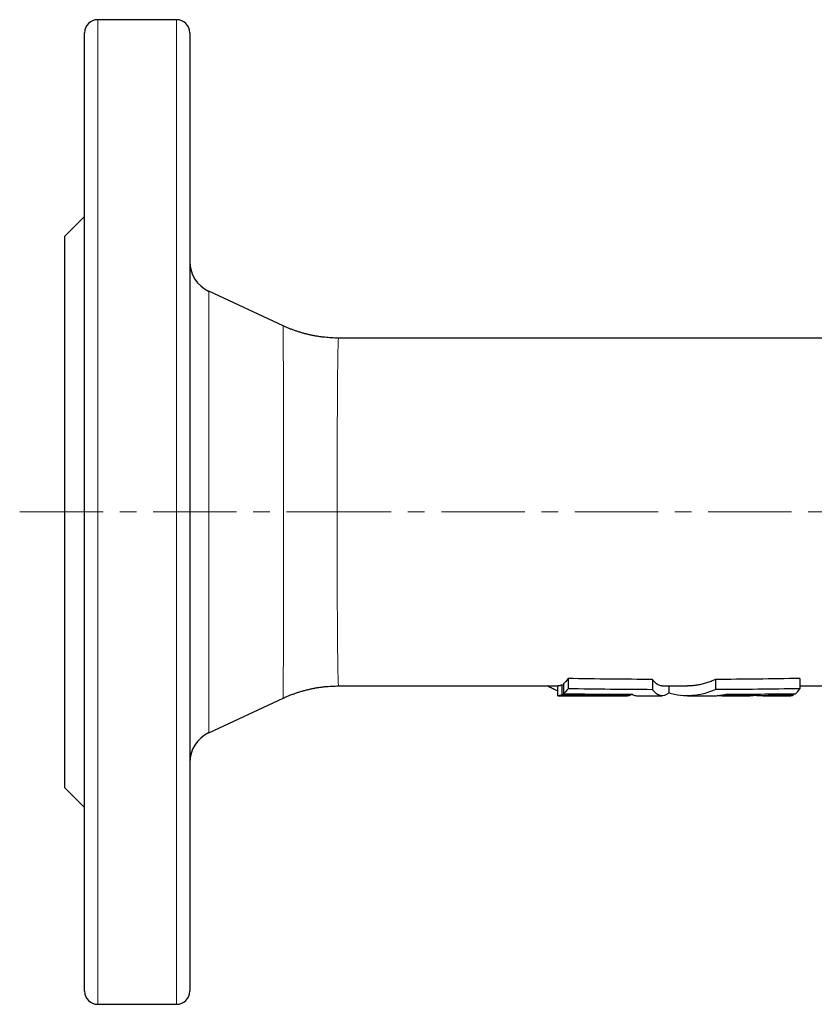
# Model space of a CAD drawing. Header units: millimetres. Extents: x 31 to 472, y 20 to 443.
# Tile 1 of 4: x 31 to 152, y 20 to 170. Entities that reach past the tile are written whole.
import ezdxf

# ---------------------------------------------------------------- set-up
doc = ezdxf.new("R2010")
doc.units = ezdxf.units.MM
doc.linetypes.add('CENTERX2', pattern=[20.32, 12.7, -2.54, 2.54, -2.54])
doc.layers.add('FORMAT', color=7, linetype='Continuous')

msp = doc.modelspace()

# ---------------------------------------------------------------- linework, layer by layer
at = {"color": 7, "linetype": 'Continuous', "lineweight": 25}
for p, q in [((54.99, 169.94), (42.99, 169.94)), ((40.99, 21.94), (40.99, 167.94)), ((56.99, 167.94), (56.99, 21.94)), ((40.99, 139.94), (37.99, 136.94)), ((37.99, 52.94), (37.99, 136.94)), ((71.2, 123.31), (59.88, 128.59)), ((71.2, 123.31), (71.2, 123.31)), ((180.29, 121.44), (79.66, 121.44)), ((114.6, 69.57), (114.6, 68.01)), ((127.47, 69.43), (127.47, 67.87)), ((137.05, 69.43), (137.05, 67.88)), ((149.92, 69.59), (149.92, 68.02)), ((79.66, 68.44), (113.11, 68.44)), ((79.66, 68.44), (79.66, 68.44)), ((112.98, 68.44), (112.98, 66.95)), ((113.91, 68.58), (113.65, 68.58)), ((113.65, 68.58), (113.65, 67.07)), ((113.91, 68.76), (113.91, 67.24)), ((128.93, 68.44), (132.8, 68.44)), ((129.93, 68.44), (129.93, 67.36)), ((149.92, 68.44), (180.29, 68.44)), ((59.88, 61.28), (71.2, 66.56)), ((71.2, 66.57), (71.2, 66.57)), ((113.11, 66.94), (123.68, 66.94)), ((123.21, 67.18), (123.21, 67.03)), ((125.13, 66.94), (128.93, 66.94)), ((132.8, 66.94), (136.58, 66.94)), ((138.01, 66.94), (141.7, 66.94)), ((139.39, 67.18), (139.39, 67.04)), ((143.16, 67.2), (143.16, 67.05)), ((144.29, 66.94), (148.41, 66.94)), ((145.59, 67.22), (145.59, 67.06)), ((148.96, 67.25), (148.96, 67.08)), ((37.99, 52.94), (40.99, 49.94)), ((42.99, 19.94), (54.99, 19.94))]:
    msp.add_line(p, q, dxfattribs=at)
at = {"color": 8, "linetype": 'Continuous', "lineweight": 18}
for p, q in [((42.99, 169.94), (42.99, 19.94)), ((54.99, 19.94), (54.99, 169.94)), ((59.88, 128.59), (59.88, 61.28))]:
    msp.add_line(p, q, dxfattribs=at)
at = {"color": 7, "linetype": 'Continuous', "lineweight": 25}
for centre, radius, start, end in [((42.99, 167.94), 2, 90, 180), ((54.99, 167.94), 2, 0, 90), ((61.99, 133.12), 5, 180, 245), ((61.99, 56.75), 5, 115, 180), ((42.99, 21.94), 2, 180, 270), ((54.99, 21.94), 2, 270, 0)]:
    msp.add_arc(centre, radius, start, end, dxfattribs=at)
for points, knots in [([(79.66, 121.44), (79.64, 121.44), (79.46, 121.44), (79.1, 121.44), (78.59, 121.46), (78.07, 121.5), (77.56, 121.55), (77.05, 121.61), (76.54, 121.68), (76.04, 121.77), (75.53, 121.86), (75.04, 121.98), (74.54, 122.1), (74.05, 122.24), (73.56, 122.39), (73.08, 122.55), (72.6, 122.72), (72.13, 122.91), (71.66, 123.1), (71.36, 123.24), (71.2, 123.31)], [0, 0, 0, 0, 0.004175, 0.063393, 0.122533, 0.181593, 0.240575, 0.299479, 0.358305, 0.417052, 0.47572, 0.53431, 0.59282, 0.65125, 0.709599, 0.767867, 0.826053, 0.884155, 0.942173, 1, 1, 1, 1]), ([(128.93, 68.44), (128.86, 68.44), (128.71, 68.45), (128.47, 68.53), (128.22, 68.66), (128.02, 68.81), (127.85, 68.97), (127.72, 69.11), (127.59, 69.26), (127.51, 69.37), (127.47, 69.43)], [0, 0, 0, 0, 0.145145, 0.312758, 0.48037, 0.647827, 0.735779, 0.823731, 0.911866, 1, 1, 1, 1]), ([(137.05, 69.43), (136.83, 69.33), (136.38, 69.12), (135.69, 68.88), (135, 68.69), (134.3, 68.55), (133.59, 68.47), (133.09, 68.43), (132.83, 68.44), (132.8, 68.44)], [0, 0, 0, 0, 0.162228, 0.324599, 0.486972, 0.649203, 0.816178, 0.983305, 1, 1, 1, 1]), ([(71.21, 66.56), (71.31, 66.61), (71.58, 66.74), (72.01, 66.92), (72.5, 67.12), (73, 67.3), (73.49, 67.47), (74, 67.62), (74.5, 67.76), (75.01, 67.89), (75.52, 68.01), (76.03, 68.11), (76.55, 68.2), (77.06, 68.27), (77.58, 68.33), (78.1, 68.38), (78.61, 68.41), (79.13, 68.43), (79.48, 68.44), (79.65, 68.44), (79.66, 68.44)], [0, 0, 0, 0, 0.040403, 0.101034, 0.161562, 0.22199, 0.282321, 0.342557, 0.402701, 0.462754, 0.522719, 0.582596, 0.642387, 0.702094, 0.761718, 0.821259, 0.88072, 0.940099, 0.999399, 1, 1, 1, 1]), ([(112.98, 67.71), (112.82, 67.78), (112.46, 67.93), (111.97, 68.17), (111.64, 68.36), (111.51, 68.44)], [0, 0, 0, 0, 0.3169699, 0.7423948, 1, 1, 1, 1]), ([(113.65, 68.58), (113.59, 68.55), (113.48, 68.5), (113.31, 68.45), (113.19, 68.44), (113.12, 68.44), (113.11, 68.44)], [0, 0, 0, 0, 0.309361, 0.618722, 0.928084, 1, 1, 1, 1]), ([(129.93, 67.36), (129.52, 67.01), (129.1, 66.88), (128.49, 67), (128.28, 67.1), (127.87, 67.4), (127.67, 67.61), (127.47, 67.87)], [0, 0, 0, 0, 0.5, 0.5, 0.75, 0.75, 1, 1, 1, 1]), ([(137.05, 67.88), (135.88, 67.35), (134.7, 67.05), (132.92, 66.92), (132.32, 66.93), (131.12, 67.06), (130.52, 67.19), (129.93, 67.36)], [0, 0, 0, 0, 0.5, 0.5, 0.75, 0.75, 1, 1, 1, 1]), ([(124.4, 67.17), (124.34, 67.13), (124.2, 67.04), (123.97, 66.96), (123.71, 66.93), (123.46, 66.95), (123.29, 67.01), (123.21, 67.03)], [0, 0, 0, 0, 0.146436, 0.365159, 0.583682, 0.791668, 1, 1, 1, 1]), ([(124.38, 67.18), (124.47, 67.13), (124.64, 67.03), (124.88, 66.95), (125.05, 66.94), (125.13, 66.94)], [0, 0, 0, 0, 0.338277, 0.676847, 1, 1, 1, 1]), ([(136.58, 66.94), (136.74, 66.94), (137.1, 66.94), (137.63, 66.99), (138.19, 67.06), (138.57, 67.14), (138.75, 67.18)], [0, 0, 0, 0, 0.226115, 0.483376, 0.741688, 1, 1, 1, 1]), ([(139.39, 67.04), (139.15, 67.01), (138.66, 66.95), (137.96, 66.93), (137.51, 66.95), (137.29, 66.97)], [0, 0, 0, 0, 0.347582, 0.695464, 1, 1, 1, 1]), ([(141.7, 66.94), (141.74, 66.94), (142.01, 66.93), (142.5, 66.96), (142.94, 67.02), (143.16, 67.05)], [0, 0, 0, 0, 0.090013, 0.545007, 1, 1, 1, 1]), ([(145.59, 67.06), (145.57, 67.05), (145.51, 67.03), (145.4, 67), (145.25, 66.98), (145.08, 66.96), (144.88, 66.95), (144.65, 66.94), (144.4, 66.94), (144.12, 66.94), (143.83, 66.94), (143.52, 66.95), (143.19, 66.96), (142.86, 66.96), (142.63, 66.97), (142.53, 66.97)], [0, 0, 0, 0, 0.076385, 0.152769, 0.231368, 0.309967, 0.386364, 0.462762, 0.54138, 0.619998, 0.696415, 0.772833, 0.851439, 0.930045, 1, 1, 1, 1]), ([(148.41, 66.94), (148.43, 66.94), (148.5, 66.94), (148.62, 66.96), (148.79, 67), (148.9, 67.05), (148.96, 67.08)], [0, 0, 0, 0, 0.085768, 0.389754, 0.694877, 1, 1, 1, 1])]:
    msp.add_open_spline(points, degree=3, knots=knots, dxfattribs=at)
at = {"color": 8, "linetype": 'Continuous', "lineweight": 18}
for points, knots in [([(71.2, 66.57), (71.2, 66.57), (71.21, 66.57), (71.21, 66.64), (71.21, 66.76), (71.22, 66.93), (71.22, 67.15), (71.22, 67.41), (71.23, 67.72), (71.23, 68.08), (71.23, 68.5), (71.23, 68.96), (71.24, 69.48), (71.24, 70.04), (71.24, 70.66), (71.25, 71.33), (71.25, 72.05), (71.25, 72.77), (71.25, 73.48), (71.25, 74.17), (71.26, 74.89), (71.26, 75.63), (71.26, 76.37), (71.26, 77.09), (71.26, 77.79), (71.26, 78.51), (71.26, 79.24), (71.27, 80), (71.27, 80.85), (71.27, 81.8), (71.27, 82.86), (71.27, 83.93), (71.27, 85.04), (71.27, 86.17), (71.27, 87.34), (71.27, 88.51), (71.27, 89.69), (71.27, 90.86), (71.27, 92.03), (71.28, 93.21), (71.28, 94.4), (71.28, 95.6), (71.28, 96.81), (71.27, 98.02), (71.27, 99.21), (71.27, 100.39), (71.27, 101.54), (71.27, 102.68), (71.27, 103.82), (71.27, 104.95), (71.27, 106.08), (71.27, 107.18), (71.27, 108.26), (71.27, 109.29), (71.26, 110.3), (71.26, 111.28), (71.26, 112.24), (71.26, 113.17), (71.26, 114.09), (71.26, 114.97), (71.25, 115.8), (71.25, 116.59), (71.25, 117.33), (71.25, 118.04), (71.24, 118.71), (71.24, 119.34), (71.24, 119.94), (71.24, 120.49), (71.23, 120.99), (71.23, 121.44), (71.23, 121.84), (71.22, 122.19), (71.22, 122.5), (71.22, 122.76), (71.22, 122.98), (71.21, 123.14), (71.21, 123.25), (71.21, 123.31), (71.2, 123.31), (71.2, 123.31)], [0, 0, 0, 0, 0.010534, 0.02417, 0.037806, 0.05143, 0.064666, 0.077913, 0.09116, 0.104396, 0.118016, 0.131649, 0.145281, 0.158901, 0.172951, 0.187016, 0.20108, 0.21513, 0.226739, 0.23836, 0.249985, 0.261606, 0.273215, 0.2832, 0.293187, 0.303172, 0.313246, 0.323323, 0.333397, 0.346628, 0.359869, 0.373111, 0.386342, 0.399956, 0.413582, 0.427209, 0.440823, 0.454053, 0.467295, 0.480537, 0.493767, 0.507381, 0.521008, 0.534634, 0.548249, 0.56148, 0.574723, 0.587966, 0.601197, 0.614812, 0.62844, 0.642068, 0.655683, 0.668917, 0.682162, 0.695407, 0.70864, 0.722258, 0.735888, 0.749518, 0.763135, 0.776371, 0.789619, 0.802866, 0.816102, 0.829722, 0.843355, 0.856987, 0.870608, 0.883846, 0.897096, 0.910346, 0.923584, 0.937207, 0.950842, 0.964477, 0.9781, 0.99134, 1, 1, 1, 1]), ([(79.66, 121.43), (79.65, 121.43), (79.65, 121.43), (79.64, 121.38), (79.63, 121.28), (79.62, 121.14), (79.61, 120.95), (79.6, 120.71), (79.59, 120.42), (79.58, 120.09), (79.57, 119.71), (79.56, 119.28), (79.56, 118.82), (79.55, 118.32), (79.54, 117.79), (79.53, 117.2), (79.52, 116.57), (79.52, 115.9), (79.51, 115.18), (79.5, 114.44), (79.5, 113.67), (79.49, 112.88), (79.49, 112.05), (79.48, 111.18), (79.48, 110.28), (79.47, 109.34), (79.47, 108.38), (79.46, 107.4), (79.46, 106.41), (79.46, 105.4), (79.45, 104.38), (79.45, 103.34), (79.45, 102.26), (79.45, 101.17), (79.45, 100.06), (79.44, 98.95), (79.44, 97.85), (79.44, 96.75), (79.44, 95.65), (79.44, 94.54), (79.44, 93.42), (79.44, 92.29), (79.44, 91.16), (79.45, 90.05), (79.45, 88.97), (79.45, 87.9), (79.45, 86.84), (79.45, 85.79), (79.46, 84.74), (79.46, 83.71), (79.46, 82.69), (79.47, 81.74), (79.47, 80.84), (79.47, 80), (79.48, 79.18), (79.48, 78.39), (79.49, 77.58), (79.49, 76.75), (79.5, 75.92), (79.51, 75.12), (79.51, 74.35), (79.52, 73.62), (79.53, 72.93), (79.54, 72.28), (79.55, 71.69), (79.55, 71.17), (79.56, 70.7), (79.57, 70.27), (79.58, 69.89), (79.59, 69.54), (79.6, 69.24), (79.61, 68.99), (79.62, 68.78), (79.63, 68.62), (79.64, 68.51), (79.65, 68.45), (79.65, 68.44), (79.66, 68.44)], [0, 0, 0, 0, 0.008633, 0.022246, 0.035475, 0.048716, 0.061956, 0.075185, 0.088798, 0.102424, 0.116049, 0.129663, 0.14289, 0.156129, 0.169368, 0.182596, 0.196208, 0.209832, 0.223456, 0.237068, 0.250294, 0.263531, 0.276768, 0.289994, 0.303603, 0.317226, 0.330848, 0.344458, 0.357682, 0.370917, 0.384152, 0.397376, 0.410984, 0.424605, 0.438225, 0.451834, 0.465056, 0.478291, 0.491525, 0.504748, 0.518355, 0.531974, 0.545594, 0.5592, 0.572423, 0.585657, 0.598892, 0.612114, 0.625721, 0.639341, 0.65296, 0.666567, 0.678588, 0.690621, 0.702659, 0.714693, 0.726714, 0.740755, 0.754811, 0.768866, 0.782908, 0.797413, 0.811932, 0.826452, 0.840957, 0.854183, 0.867422, 0.88066, 0.893887, 0.907497, 0.921121, 0.934744, 0.948355, 0.961583, 0.974823, 0.988064, 1, 1, 1, 1])]:
    msp.add_open_spline(points, degree=3, knots=knots, dxfattribs=at)
at = {"color": 7, "linetype": 'Continuous', "lineweight": 25}
for points in [[(114.6, 69.57), (114.38, 69.22), (114.15, 68.95), (113.91, 68.76)], [(127.47, 69.43), (123.18, 69.45), (118.89, 69.49), (114.6, 69.57)], [(149.92, 69.59), (145.63, 69.5), (141.34, 69.45), (137.05, 69.43)], [(114.6, 68.01), (114.38, 67.68), (114.15, 67.42), (113.91, 67.24)], [(127.47, 67.87), (123.18, 67.89), (118.89, 67.93), (114.6, 68.01)], [(149.92, 68.02), (145.63, 67.94), (141.34, 67.9), (137.05, 67.88)], [(149.22, 67.25), (149.46, 67.43), (149.69, 67.69), (149.92, 68.02)], [(113.65, 67.07), (113.42, 66.96), (113.2, 66.92), (112.98, 66.95)], [(123.21, 67.03), (120.02, 67.04), (116.83, 67.05), (113.65, 67.07)], [(113.91, 67.24), (117.4, 67.21), (120.89, 67.19), (124.38, 67.18)], [(138.75, 67.18), (142.24, 67.19), (145.73, 67.22), (149.22, 67.25)], [(143.16, 67.05), (141.9, 67.04), (140.65, 67.04), (139.39, 67.04)], [(148.96, 67.08), (147.84, 67.07), (146.72, 67.06), (145.59, 67.06)]]:
    msp.add_open_spline(points, degree=3, dxfattribs=at)
at = {"layer": 'FORMAT', "linetype": 'CENTERX2', "lineweight": 18}
for p, q in [((31.1, 94.94), (74.99, 94.94)), ((74.99, 94.94), (184.61, 94.94))]:
    msp.add_line(p, q, dxfattribs=at)

doc.saveas('drawing.dxf')
